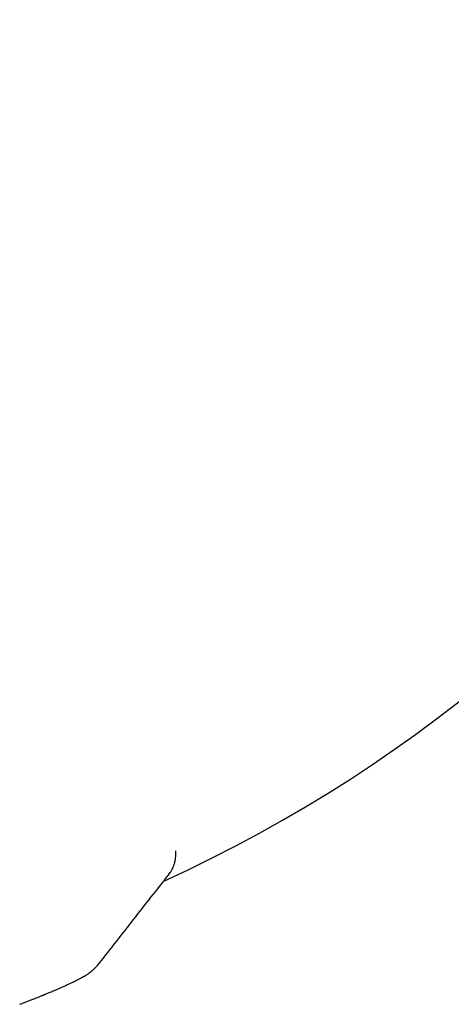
# Model space of a CAD drawing. Header units: millimetres. Extents: x 8 to 914, y 12 to 444.
# Tile 11 of 48: x 139 to 146, y 387 to 402. Entities that reach past the tile are written whole.
import ezdxf

# ---------------------------------------------------------------- set-up
doc = ezdxf.new("R2010")
doc.units = ezdxf.units.MM

msp = doc.modelspace()

# ---------------------------------------------------------------- linework, layer by layer
at = {"color": 7, "linetype": 'Continuous', "lineweight": 30}
for p, q in [((141.686, 389.51), (141.687, 389.531)), ((141.687, 389.531), (141.687, 389.587))]:
    msp.add_line(p, q, dxfattribs=at)
msp.add_arc((132.043, 409.797), 22.741, 294.5734, 0, dxfattribs=at)
for points, knots in [([(141.639, 389.318), (141.642, 389.325), (141.647, 389.336), (141.653, 389.351), (141.657, 389.363), (141.66, 389.371), (141.664, 389.383), (141.67, 389.404), (141.678, 389.436), (141.685, 389.479), (141.686, 389.512), (141.687, 389.53)], [0, 0, 0, 0, 0.14637, 0.262413, 0.322948, 0.370148, 0.412183, 0.503228, 0.631517, 0.797429, 1, 1, 1, 1]), ([(140.496, 387.835), (140.675, 388.064), (141.033, 388.521), (141.391, 388.979), (141.571, 389.208)], [0, 0, 0, 0, 0.499403, 1, 1, 1, 1]), ([(141.57, 389.207), (141.577, 389.216), (141.59, 389.233), (141.605, 389.255), (141.613, 389.27), (141.616, 389.274)], [0, 0, 0, 0, 0.441013, 0.848038, 1, 1, 1, 1]), ([(141.616, 389.276), (141.619, 389.28), (141.627, 389.293), (141.634, 389.308), (141.639, 389.318)], [0, 0, 0, 0, 0.364403, 1, 1, 1, 1]), ([(139.266, 387.203), (139.286, 387.21), (139.324, 387.225), (139.378, 387.246), (139.426, 387.265), (139.469, 387.281), (139.506, 387.296), (139.538, 387.309), (139.566, 387.32), (139.589, 387.329), (139.608, 387.337), (139.623, 387.343), (139.633, 387.347), (139.64, 387.35), (139.646, 387.353), (139.651, 387.355), (139.658, 387.357), (139.669, 387.362), (139.687, 387.37), (139.711, 387.38), (139.738, 387.391), (139.768, 387.403), (139.798, 387.416), (139.834, 387.432), (139.874, 387.449), (139.916, 387.467), (139.952, 387.483), (139.983, 387.497), (140.008, 387.509), (140.032, 387.52), (140.056, 387.531), (140.078, 387.542), (140.098, 387.551), (140.115, 387.559), (140.133, 387.568), (140.152, 387.578), (140.172, 387.588), (140.19, 387.597), (140.206, 387.606), (140.221, 387.614), (140.234, 387.621), (140.245, 387.627), (140.256, 387.633), (140.264, 387.638), (140.271, 387.642), (140.276, 387.645), (140.281, 387.648), (140.286, 387.651), (140.291, 387.654), (140.303, 387.662), (140.321, 387.674), (140.346, 387.691), (140.377, 387.715), (140.413, 387.746), (140.453, 387.785), (140.478, 387.815), (140.492, 387.831)], [0, 0, 0, 0, 0.03452, 0.066328, 0.095433, 0.12184, 0.145556, 0.166584, 0.184928, 0.200592, 0.213578, 0.223888, 0.230736, 0.235522, 0.238854, 0.2427, 0.247212, 0.25239, 0.267226, 0.285758, 0.305424, 0.328034, 0.352648, 0.376532, 0.416935, 0.45446, 0.489111, 0.520893, 0.545615, 0.570147, 0.595967, 0.623089, 0.640809, 0.659052, 0.678605, 0.700995, 0.72627, 0.7489, 0.771071, 0.791086, 0.808942, 0.824634, 0.838448, 0.851261, 0.8583, 0.86502, 0.871419, 0.877497, 0.883379, 0.89115, 0.90175, 0.915303, 0.931874, 0.951506, 0.974216, 1, 1, 1, 1]), ([(140.491, 387.831), (140.492, 387.831), (140.495, 387.834), (140.495, 387.835), (140.496, 387.836)], [0, 0, 0, 0, 0.239088, 1, 1, 1, 1])]:
    msp.add_open_spline(points, degree=3, knots=knots, dxfattribs=at)

doc.saveas('drawing.dxf')
